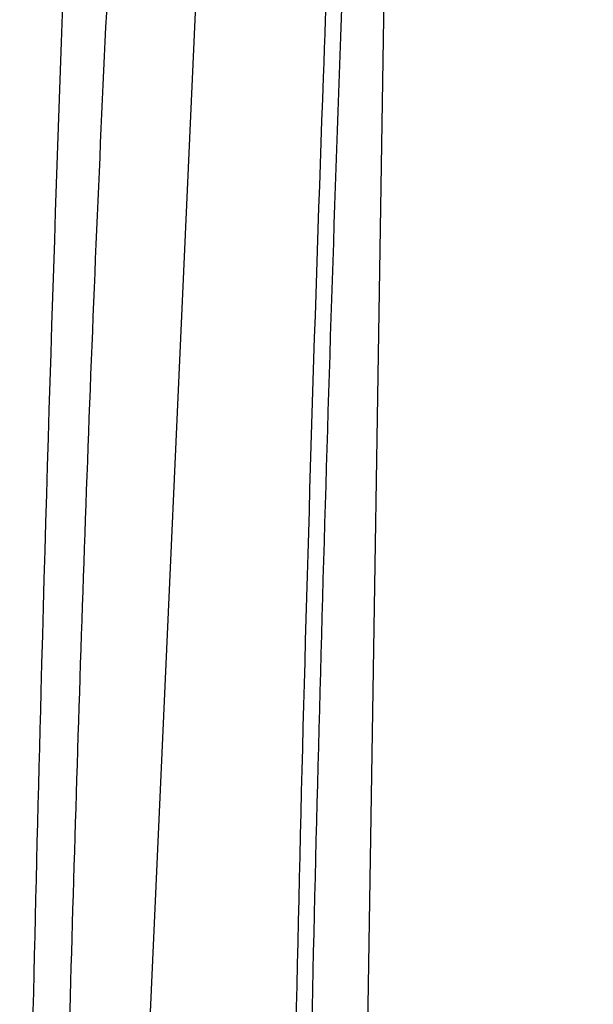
# Model space of a CAD drawing. Header units: millimetres. Extents: x -0.66 to 0.91, y -0.4 to 0.64.
# Tile 215 of 241: x 0.5792 to 0.6, y 0.4049 to 0.4406. Entities that reach past the tile are written whole.
import ezdxf

# ---------------------------------------------------------------- set-up
doc = ezdxf.new("R2010")
doc.units = ezdxf.units.MM
doc.layers.add('FORMAT', color=7, linetype='Continuous')

msp = doc.modelspace()

# ---------------------------------------------------------------- linework, layer by layer
at = {"layer": 'FORMAT', "color": 7, "linetype": 'Continuous', "lineweight": 25}
for p, q in [((0.5828, 0.379051), (0.586655, 0.4647)), ((0.592732, 0.462144), (0.591456, 0.381279))]:
    msp.add_line(p, q, dxfattribs=at)
for points, knots in [([(0.583244, 0.486388), (0.585621, 0.483907), (0.59038, 0.478941), (0.598198, 0.471708), (0.606513, 0.464637), (0.615339, 0.457778), (0.624638, 0.451145), (0.634394, 0.444746), (0.644625, 0.438572), (0.654838, 0.432904), (0.664938, 0.427719), (0.674949, 0.422941), (0.685368, 0.41833), (0.696021, 0.413968), (0.706771, 0.409904), (0.717384, 0.406175), (0.724575, 0.403891), (0.728074, 0.402779)], [0, 0, 0, 0, 0.070913, 0.141948, 0.213167, 0.284634, 0.355608, 0.426582, 0.497801, 0.569268, 0.631105, 0.692942, 0.756792, 0.820641, 0.881489, 0.942337, 1, 1, 1, 1]), ([(0.579206, 0.37275), (0.57929, 0.379971), (0.579456, 0.394415), (0.58004, 0.419825), (0.580987, 0.448993), (0.582077, 0.471046), (0.582621, 0.482074)], [0, 0, 0, 0, 0.200319, 0.400661, 0.700293, 1, 1, 1, 1]), ([(0.722747, 0.401181), (0.718443, 0.402602), (0.709827, 0.405448), (0.697277, 0.410109), (0.685015, 0.415056), (0.673133, 0.420295), (0.661656, 0.4258), (0.65059, 0.431568), (0.639918, 0.437612), (0.629697, 0.443902), (0.619955, 0.450417), (0.610695, 0.457152), (0.601901, 0.464121), (0.594375, 0.470647), (0.587957, 0.47664), (0.5844, 0.480262), (0.582621, 0.482074)], [0, 0, 0, 0, 0.0740145, 0.1481561, 0.2226839, 0.2973414, 0.3713557, 0.4454971, 0.5200246, 0.594682, 0.6686963, 0.7428377, 0.8173652, 0.8920226, 0.9459867, 1, 1, 1, 1]), ([(0.715316, 0.392525), (0.711664, 0.394212), (0.702512, 0.398441), (0.688305, 0.405327), (0.674355, 0.412396), (0.662344, 0.418743), (0.652099, 0.424349), (0.642172, 0.429981), (0.632722, 0.435547), (0.623763, 0.44103), (0.614855, 0.446698), (0.605962, 0.45262), (0.596009, 0.459563), (0.589666, 0.464387), (0.58599, 0.467183)], [0, 0, 0, 0, 0.069676, 0.174591, 0.279504, 0.35355, 0.427723, 0.502282, 0.576972, 0.64851, 0.720163, 0.802872, 0.885755, 1, 1, 1, 1]), ([(0.583605, 0.465076), (0.582997, 0.453843), (0.581781, 0.431375), (0.581142, 0.409042), (0.580823, 0.397874)], [0, 0, 0, 0, 0.499939, 1, 1, 1, 1]), ([(0.591219, 0.463275), (0.591159, 0.461945), (0.591039, 0.459311), (0.590682, 0.451046), (0.59008, 0.435712), (0.589394, 0.413366), (0.589003, 0.394237), (0.588844, 0.382871), (0.588809, 0.379805), (0.588802, 0.379201)], [0, 0, 0, 0, 0.047039, 0.093117, 0.292606, 0.591068, 0.889574, 0.97825, 1, 1, 1, 1]), ([(0.5894, 0.380379), (0.589495, 0.38693), (0.589693, 0.400645), (0.590226, 0.421655), (0.590911, 0.442581), (0.591516, 0.456352), (0.591802, 0.462839)], [0, 0, 0, 0, 0.240252, 0.503022, 0.765878, 1, 1, 1, 1])]:
    msp.add_open_spline(points, degree=3, knots=knots, dxfattribs=at)

doc.saveas('drawing.dxf')
